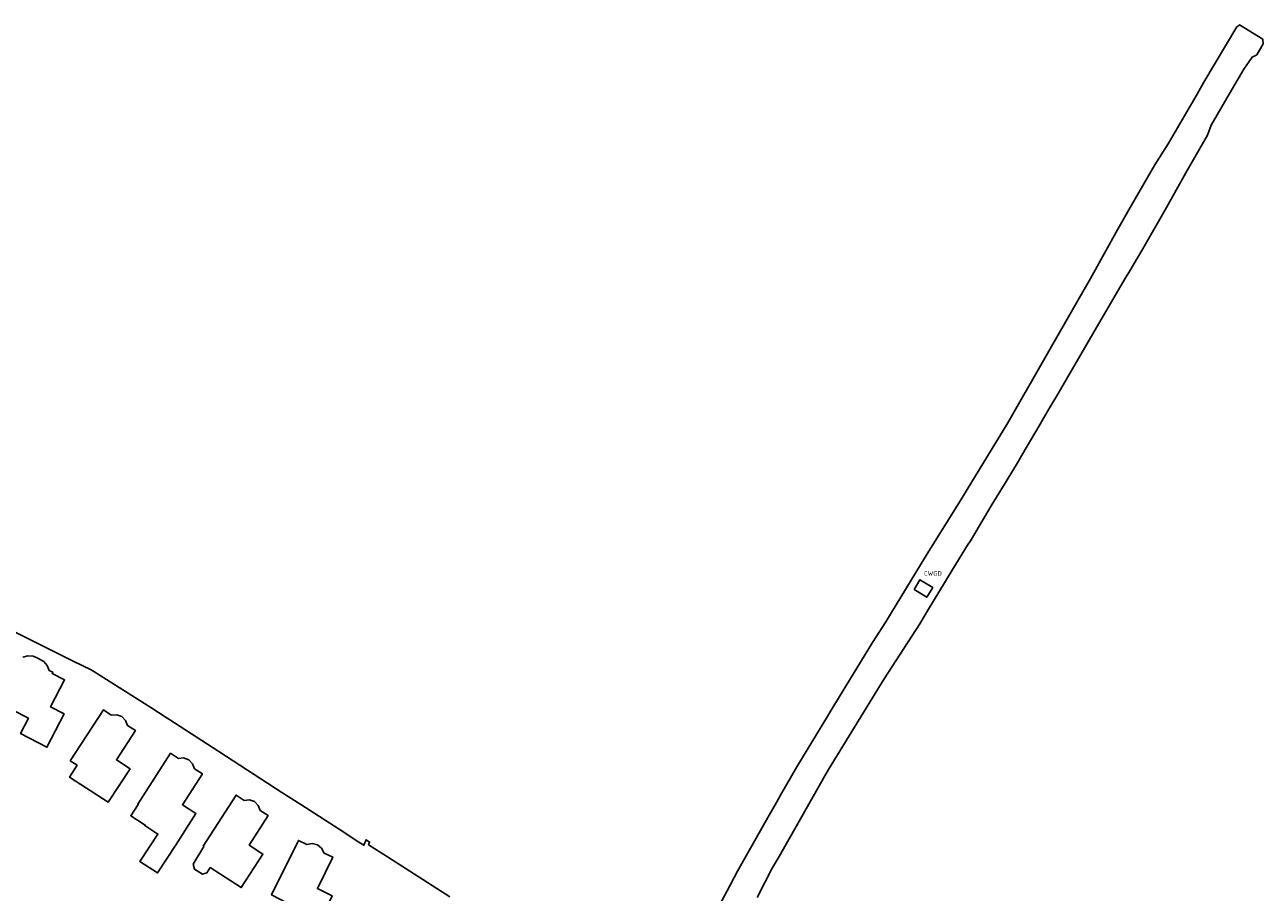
# Model space of a CAD drawing. Header units: metres. Extents: x 159597 to 163409, y 443622 to 446014.
# Tile 24 of 70: x 160149 to 160395, y 445842 to 446014. Entities that reach past the tile are written whole.
import ezdxf
from ezdxf.enums import TextEntityAlignment as Align

# ---------------------------------------------------------------- set-up
doc = ezdxf.new("R2010")
doc.units = ezdxf.units.M
doc.header["$LTSCALE"] = 4
for name, color, linetype in [('CWGD', 7, 'CONTINUOUS'), ('G_OTD', 32, 'CONTINUOUS'), ('G_WGD', 7, 'CONTINUOUS')]:
    doc.layers.add(name, color=color, linetype=linetype)
doc.styles.add('ISO', font='ISO')

msp = doc.modelspace()

# ---------------------------------------------------------------- linework, layer by layer
at = {"layer": 'G_OTD', "linetype": 'Continuous', "transparency": 33554687}
for points in [[(160146.971, 445893.634), (160158.853, 445887.752), (160162.401, 445885.996), (160162.915, 445885.67), (160174.196, 445878.523), (160177.235, 445876.597), (160177.803, 445876.237), (160187.699, 445869.837), (160190.522, 445868.011), (160200.205, 445861.748), (160203.92, 445859.345), (160212.422, 445853.846), (160215.115, 445852.104), (160216.422, 445851.272), (160216.862, 445852.356), (160217.563, 445851.914), (160217.345, 445851.377), (160221.106, 445848.964), (160233.441, 445841.05)], [(160146.758, 445878.072), (160149.971, 445876.414), (160148.416, 445873.391), (160153.662, 445870.691), (160157.057, 445877.289), (160154.389, 445878.662), (160157.135, 445883.997), (160154.689, 445885.255), (160154.827, 445885.522), (160154.094, 445885.87), (160153.7, 445886.842), (160153.031, 445887.644), (160152.027, 445888.216), (160151.82, 445888.312), (160150.91, 445888.731), (160149.872, 445888.806), (160148.858, 445888.511)], [(160158.236, 445868.008), (160164.835, 445878.059), (160166.393, 445877.06), (160167.467, 445877.118), (160168.481, 445876.754), (160169.234, 445875.988), (160169.615, 445874.981), (160171.164, 445873.983), (160167.4, 445868.158), (160170.125, 445866.393), (160165.79, 445859.822), (160158.121, 445864.738), (160159.635, 445867.114), (160158.236, 445868.008)], [(160171.725, 445859.369), (160171.633, 445859.429), (160178.151, 445869.484), (160179.72, 445868.469), (160180.728, 445868.593), (160181.779, 445868.168), (160182.501, 445867.405), (160182.883, 445866.425), (160184.446, 445865.412), (160180.475, 445859.286), (160183.172, 445857.538), (160179.092, 445851.245), (160175.556, 445845.791), (160172.082, 445848.043), (160175.618, 445853.497), (160173.05, 445855.162), (160173.11, 445855.254), (160170.257, 445857.103), (160171.725, 445859.369)], [(160184.571, 445851.113), (160191.121, 445861.214), (160192.709, 445860.126), (160193.746, 445860.274), (160194.764, 445859.912), (160195.515, 445859.142), (160195.904, 445858.143), (160197.467, 445857.141), (160193.704, 445851.316), (160196.438, 445849.538), (160192.123, 445842.912), (160185.999, 445846.847), (160185.327, 445845.798), (160184.474, 445845.537), (160182.844, 445846.535), (160182.609, 445847.556), (160184.738, 445851.004), (160184.571, 445851.113)], [(160205.117, 445851.418), (160206.173, 445851.591), (160207.223, 445851.351), (160208.056, 445850.679), (160208.581, 445849.739), (160210.244, 445848.935), (160207.204, 445842.704), (160210.131, 445841.283), (160206.646, 445834.14), (160200.091, 445837.312), (160201.324, 445839.833), (160198.153, 445841.435), (160203.464, 445852.218), (160205.117, 445851.418)]]:
    msp.add_lwpolyline(points, dxfattribs=at)
at = {"layer": 'G_WGD', "linetype": 'Continuous', "transparency": 33554687}
for points in [[(160294.304, 445840.928), (160297.275, 445846.721), (160298.638, 445849.028), (160306.291, 445862.46), (160307.714, 445865.018), (160308.449, 445866.29), (160319.465, 445884.195), (160326.553, 445895.089), (160328.252, 445897.993), (160331.433, 445903.235), (160333.115, 445906.064), (160335.945, 445910.669), (160336.544, 445911.573), (160340.179, 445917.67), (160340.649, 445918.459), (160343.606, 445923.265), (160346.039, 445927.297), (160346.734, 445928.532), (160350.39, 445934.617), (160350.958, 445935.686), (160352.373, 445938.058), (160353.829, 445940.579), (160353.9, 445940.702), (160354.371, 445941.516), (160360.8, 445952.518), (160365.218, 445960.096), (160367.295, 445963.618), (160367.928, 445964.691), (160370.678, 445969.353), (160375.354, 445977.514), (160379.222, 445984.414), (160379.765, 445985.341), (160383.514, 445991.862), (160384.225, 445993.855), (160387.819, 446000), (160390.685, 446004.901), (160392.346, 446007.302), (160393.262, 446007.758), (160394.54, 446009.922), (160394.448, 446010.779), (160394.485, 446010.843), (160389.844, 446013.719), (160389.729, 446013.589), (160389.281, 446013.28), (160382.806, 446002.348), (160381.463, 446000), (160380.357, 445998.067), (160375.706, 445990.178), (160373.046, 445986.008), (160368.474, 445978.024), (160365.773, 445973.22), (160360.331, 445963.478), (160357.82, 445959.108), (160343.933, 445934.926), (160334.285, 445918.993), (160331.177, 445914.042), (160329.312, 445911.072), (160328.103, 445909.146), (160327.793, 445908.64), (160319.766, 445895.511), (160317.16, 445891.397), (160309.001, 445878.04), (160308.081, 445876.572), (160302.143, 445866.806), (160298.935, 445861.161), (160298.145, 445859.771), (160296.72, 445857.265), (160291.856, 445848.705), (160290.386, 445846.119), (160288.368, 445842.268), (160285.406, 445836.707)], [(160325.395, 445901.901), (160326.558, 445903.827), (160329.075, 445902.307), (160327.912, 445900.381), (160325.395, 445901.901)]]:
    msp.add_lwpolyline(points, dxfattribs=at)

# ---------------------------------------------------------------- texts
at = {"layer": 'CWGD', "transparency": 33554687, "style": 'ISO'}
msp.add_text('CWGD', height=0.9, dxfattribs=at).set_placement((160329.12, 445905.095), align=Align.MIDDLE_CENTER)

doc.saveas('drawing.dxf')
